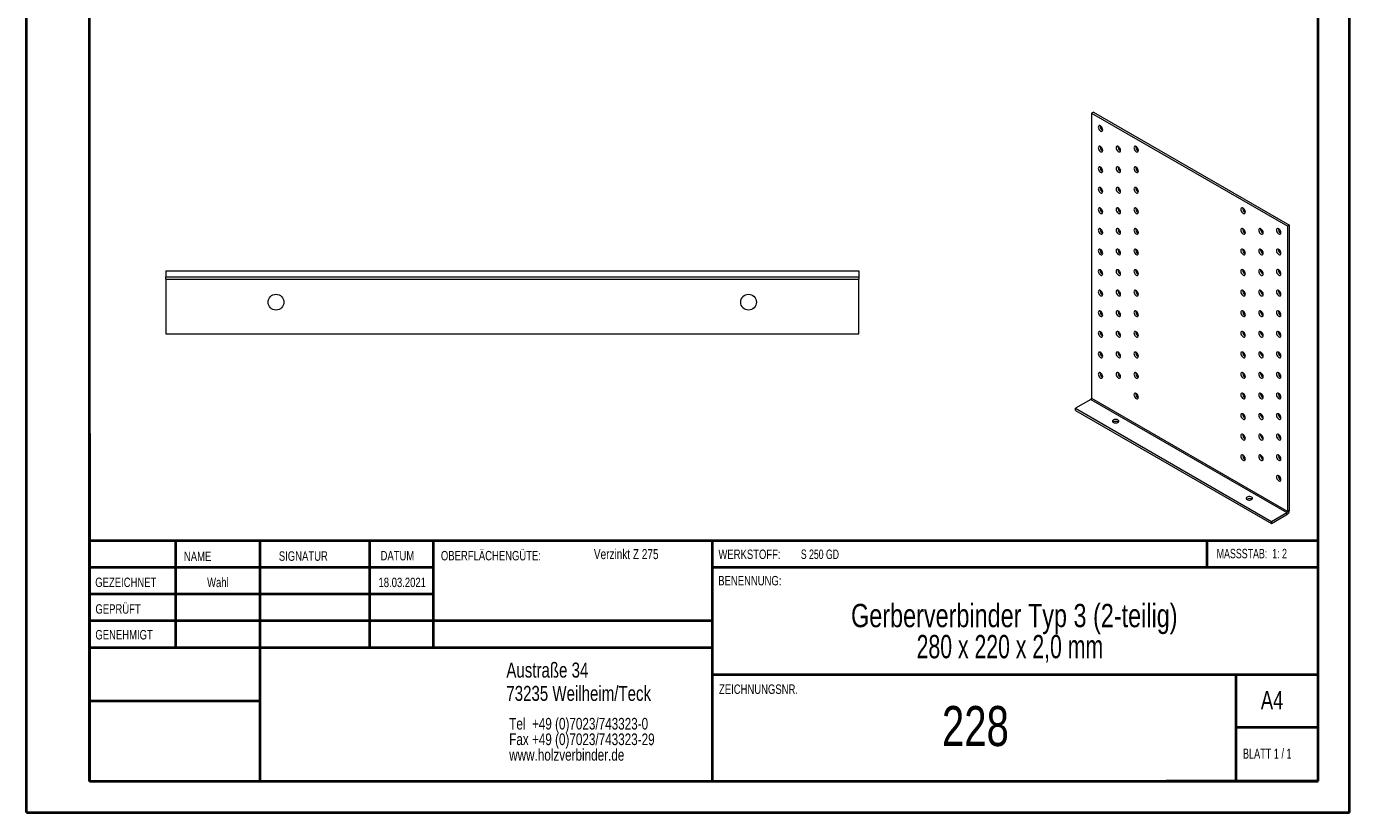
# Model space of a CAD drawing. Header units: millimetres. Extents: x 0 to 210, y 0 to 297.
# Tile 1 of 2: x 0 to 210, y 0 to 125. Entities that reach past the tile are written whole.
import ezdxf

# ---------------------------------------------------------------- set-up
doc = ezdxf.new("R2010")
doc.units = ezdxf.units.MM
doc.styles.add('SLDTEXTSTYLE0', font='TXT', dxfattribs={"width": 0.75})
doc.styles.add('SLDTEXTSTYLE1', font='TXT', dxfattribs={"width": 0.681818})
doc.styles.add('SLDTEXTSTYLE2', font='TXT', dxfattribs={"width": 0.7})
doc.styles.add('SLDTEXTSTYLE3', font='TXT', dxfattribs={"width": 0.6875})
doc.styles.add('SLDTEXTSTYLE4', font='TXT', dxfattribs={"width": 0.680556})

# ---------------------------------------------------------------- blocks, each defined once
blk = doc.blocks.new('SW_NOTE_0')
at = {"color": 0, "linetype": 'Continuous', "lineweight": 0, "char_height": 1.8521, "attachment_point": 1, "style": 'SLDTEXTSTYLE0'}
for s, insert in [('Tel  +49 (0)7023/743323-0', (0, 2.39)), ('Fax +49 (0)7023/743323-29', (0, -0.08)), ('www.holzverbinder.de', (0, -2.55))]:
    blk.add_mtext(s, dxfattribs=dict(at, insert=insert))
blk = doc.blocks.new('SW_NOTE_1')
at = {"color": 0, "linetype": 'Continuous', "lineweight": 0, "char_height": 3.7042, "attachment_point": 2}
for s, insert, style in [('Gerberverbinder Typ 3 (2-teilig)', (36.75, 4.77), 'SLDTEXTSTYLE0'), ('280 x 220 x 2,0 mm', (36.05, -0.16), 'SLDTEXTSTYLE4')]:
    blk.add_mtext(s, dxfattribs=dict(at, insert=insert, style=style))

msp = doc.modelspace()

# ---------------------------------------------------------------- linework, layer by layer
at = {"color": 7, "linetype": 'Continuous', "lineweight": 40}
for p, q in [((0.08, 0.21), (0.08, 297.21)), ((210.08, 0.21), (210.08, 297.21)), ((10.08, 5.21), (10.08, 292.21)), ((205.08, 5.21), (205.08, 292.21)), ((10.11, 60.37), (10.11, 5.12)), ((205.08, 43.37), (10.11, 43.37)), ((23.71, 43.37), (23.71, 26.37)), ((37.1, 43.37), (37.1, 5.12)), ((54.51, 43.37), (54.51, 26.37)), ((64.71, 26.37), (64.71, 43.37)), ((108.91, 43.37), (108.91, 5.12)), ((187.47, 39.12), (187.47, 43.37)), ((64.71, 39.1), (10.11, 39.1)), ((205.08, 39.12), (108.91, 39.12)), ((64.71, 34.87), (10.11, 34.87)), ((108.91, 30.62), (10.11, 30.62)), ((108.91, 26.37), (10.11, 26.37)), ((108.91, 22.12), (205.08, 22.12)), ((192.08, 5.21), (192.08, 22.21)), ((37.1, 17.87), (10.11, 17.87)), ((10.11, 13.71), (10.08, 13.71)), ((205.08, 13.71), (192.08, 13.71)), ((10.11, 9.46), (10.08, 9.46)), ((10.08, 5.21), (205.08, 5.21)), ((205.08, 5.21), (180.99, 5.21)), ((0.08, 0.21), (210.08, 0.21))]:
    msp.add_line(p, q, dxfattribs=at)
at = {"color": 7, "linetype": 'Continuous', "lineweight": 15}
for p, q in [((169.43, 111.41), (169.14, 111.25)), ((169.43, 111.41), (200.54, 93.45)), ((169.14, 111.25), (169.14, 65.97)), ((169.14, 111.25), (200.26, 93.28)), ((170.84, 108.55), (170.91, 108.52)), ((170.84, 105.28), (170.91, 105.25)), ((173.67, 105.28), (173.73, 105.25)), ((176.5, 105.28), (176.56, 105.25)), ((170.84, 102.02), (170.91, 101.99)), ((173.67, 102.02), (173.73, 101.99)), ((176.5, 102.02), (176.56, 101.99)), ((170.84, 98.75), (170.91, 98.72)), ((173.67, 98.75), (173.73, 98.72)), ((176.5, 98.75), (176.56, 98.72)), ((170.84, 95.49), (170.91, 95.46)), ((173.67, 95.49), (173.73, 95.46)), ((176.5, 95.49), (176.56, 95.46)), ((193.47, 95.49), (193.53, 95.46)), ((200.54, 93.45), (200.26, 93.28)), ((200.26, 48), (200.26, 93.28)), ((200.54, 48.17), (200.54, 93.45)), ((170.84, 92.22), (170.91, 92.19)), ((173.67, 92.22), (173.73, 92.19)), ((176.5, 92.22), (176.56, 92.19)), ((193.47, 92.22), (193.53, 92.19)), ((196.3, 92.22), (196.36, 92.19)), ((199.13, 92.22), (199.19, 92.19)), ((170.84, 88.95), (170.91, 88.92)), ((173.67, 88.95), (173.73, 88.92)), ((176.5, 88.95), (176.56, 88.92)), ((193.47, 88.96), (193.53, 88.93)), ((196.3, 88.96), (196.36, 88.93)), ((199.13, 88.96), (199.19, 88.93)), ((22.19, 86.23), (132.19, 86.23)), ((22.19, 86.23), (22.19, 85.23)), ((132.19, 86.23), (132.19, 85.23)), ((22.19, 85.23), (132.19, 85.23)), ((22.19, 84.86), (22.19, 85.23)), ((22.19, 84.86), (132.19, 84.86)), ((22.19, 84.86), (22.19, 76.23)), ((132.19, 85.23), (132.19, 84.86)), ((132.19, 76.23), (132.19, 84.86)), ((170.84, 85.69), (170.91, 85.66)), ((173.67, 85.69), (173.73, 85.66)), ((176.5, 85.69), (176.56, 85.66)), ((193.47, 85.69), (193.53, 85.66)), ((196.3, 85.69), (196.36, 85.66)), ((199.13, 85.69), (199.19, 85.66)), ((170.84, 82.42), (170.91, 82.39)), ((173.67, 82.42), (173.73, 82.39)), ((176.5, 82.42), (176.56, 82.39)), ((193.47, 82.42), (193.53, 82.39)), ((196.3, 82.42), (196.36, 82.39)), ((199.13, 82.42), (199.19, 82.39)), ((170.84, 79.16), (170.91, 79.12)), ((173.67, 79.16), (173.73, 79.12)), ((176.5, 79.16), (176.56, 79.13)), ((193.47, 79.16), (193.53, 79.13)), ((196.3, 79.16), (196.36, 79.13)), ((199.13, 79.16), (199.19, 79.13)), ((22.19, 76.23), (132.19, 76.23)), ((170.84, 75.89), (170.91, 75.86)), ((173.67, 75.89), (173.73, 75.86)), ((176.5, 75.89), (176.56, 75.86)), ((193.47, 75.89), (193.53, 75.86)), ((196.3, 75.89), (196.36, 75.86)), ((199.13, 75.89), (199.19, 75.86)), ((170.84, 72.62), (170.91, 72.59)), ((173.67, 72.62), (173.73, 72.59)), ((176.5, 72.62), (176.56, 72.59)), ((193.47, 72.62), (193.53, 72.59)), ((196.3, 72.63), (196.36, 72.59)), ((199.13, 72.63), (199.19, 72.6)), ((170.84, 69.36), (170.91, 69.33)), ((173.67, 69.36), (173.73, 69.33)), ((176.5, 69.36), (176.56, 69.33)), ((193.47, 69.36), (193.53, 69.33)), ((196.3, 69.36), (196.36, 69.33)), ((199.13, 69.36), (199.19, 69.33)), ((169.04, 65.79), (166.6, 64.38)), ((169.04, 65.79), (200.15, 47.82)), ((169.14, 65.97), (200.26, 48)), ((176.5, 66.09), (176.56, 66.06)), ((193.47, 66.09), (193.53, 66.06)), ((196.3, 66.09), (196.36, 66.06)), ((199.13, 66.09), (199.19, 66.06)), ((166.6, 64.38), (197.71, 46.41)), ((166.6, 64.05), (166.6, 64.38)), ((166.6, 64.05), (197.71, 46.09)), ((193.47, 62.83), (193.53, 62.8)), ((196.3, 62.83), (196.36, 62.8)), ((199.13, 62.83), (199.19, 62.8)), ((193.47, 59.56), (193.53, 59.53)), ((196.3, 59.56), (196.36, 59.53)), ((199.13, 59.56), (199.19, 59.53)), ((193.47, 56.29), (193.53, 56.26)), ((196.3, 56.29), (196.36, 56.26)), ((199.13, 56.29), (199.19, 56.26)), ((199.13, 53.03), (199.19, 53)), ((197.71, 46.41), (200.15, 47.82)), ((197.71, 46.09), (200.15, 47.5)), ((197.71, 46.09), (197.71, 46.41)), ((200.15, 47.5), (200.15, 47.82)), ((200.54, 48.17), (200.26, 48))]:
    msp.add_line(p, q, dxfattribs=at)
at = {"color": 7, "linetype": 'Continuous', "lineweight": 0}
for p, q in [((64.71, 39.12), (10.11, 39.12)), ((23.71, 5.21), (23.71, 5.12)), ((54.51, 5.21), (54.51, 5.12))]:
    msp.add_line(p, q, dxfattribs=at)
at = {"color": 7, "linetype": 'Continuous', "lineweight": 15, "flags": 128}
for points in [[(170.56, 108.39), (170.67, 108.34), (170.77, 108.35), (170.84, 108.39), (170.89, 108.48), (170.91, 108.59), (170.89, 108.73), (170.84, 108.87), (170.77, 109.01), (170.67, 109.12), (170.56, 109.2), (170.45, 109.25), (170.35, 109.25), (170.27, 109.2), (170.22, 109.12), (170.2, 109), (170.22, 108.86), (170.27, 108.72), (170.35, 108.59), (170.45, 108.47), (170.56, 108.39)], [(170.56, 105.12), (170.67, 105.08), (170.77, 105.08), (170.84, 105.12), (170.89, 105.21), (170.91, 105.33), (170.89, 105.46), (170.84, 105.6), (170.77, 105.74), (170.67, 105.85), (170.56, 105.94), (170.45, 105.98), (170.35, 105.98), (170.27, 105.93), (170.22, 105.85), (170.2, 105.73), (170.22, 105.6), (170.27, 105.45), (170.35, 105.32), (170.45, 105.2), (170.56, 105.12)], [(173.39, 105.12), (173.5, 105.08), (173.59, 105.08), (173.67, 105.12), (173.72, 105.21), (173.74, 105.33), (173.72, 105.46), (173.67, 105.6), (173.59, 105.74), (173.5, 105.85), (173.39, 105.94), (173.28, 105.98), (173.18, 105.98), (173.1, 105.93), (173.05, 105.85), (173.03, 105.73), (173.05, 105.6), (173.1, 105.45), (173.18, 105.32), (173.28, 105.2), (173.39, 105.12)], [(176.22, 105.12), (176.32, 105.08), (176.42, 105.08), (176.5, 105.12), (176.55, 105.21), (176.57, 105.33), (176.55, 105.46), (176.5, 105.6), (176.42, 105.74), (176.32, 105.86), (176.22, 105.94), (176.11, 105.98), (176.01, 105.98), (175.93, 105.94), (175.88, 105.85), (175.86, 105.73), (175.88, 105.6), (175.93, 105.46), (176.01, 105.32), (176.11, 105.2), (176.22, 105.12)], [(170.56, 101.86), (170.67, 101.81), (170.77, 101.81), (170.84, 101.86), (170.89, 101.94), (170.91, 102.06), (170.89, 102.2), (170.84, 102.34), (170.77, 102.47), (170.67, 102.59), (170.56, 102.67), (170.45, 102.71), (170.35, 102.71), (170.27, 102.67), (170.22, 102.58), (170.2, 102.47), (170.22, 102.33), (170.27, 102.19), (170.35, 102.05), (170.45, 101.94), (170.56, 101.86)], [(173.39, 101.86), (173.5, 101.81), (173.59, 101.81), (173.67, 101.86), (173.72, 101.94), (173.74, 102.06), (173.72, 102.2), (173.67, 102.34), (173.59, 102.47), (173.5, 102.59), (173.39, 102.67), (173.28, 102.71), (173.18, 102.71), (173.1, 102.67), (173.05, 102.58), (173.03, 102.47), (173.05, 102.33), (173.1, 102.19), (173.18, 102.05), (173.28, 101.94), (173.39, 101.86)], [(176.22, 101.86), (176.32, 101.81), (176.42, 101.81), (176.5, 101.86), (176.55, 101.94), (176.57, 102.06), (176.55, 102.2), (176.5, 102.34), (176.42, 102.47), (176.32, 102.59), (176.22, 102.67), (176.11, 102.72), (176.01, 102.71), (175.93, 102.67), (175.88, 102.58), (175.86, 102.47), (175.88, 102.33), (175.93, 102.19), (176.01, 102.05), (176.11, 101.94), (176.22, 101.86)], [(170.56, 98.59), (170.67, 98.55), (170.77, 98.55), (170.84, 98.59), (170.89, 98.68), (170.91, 98.79), (170.89, 98.93), (170.84, 99.07), (170.77, 99.21), (170.67, 99.32), (170.56, 99.41), (170.45, 99.45), (170.35, 99.45), (170.27, 99.4), (170.22, 99.32), (170.2, 99.2), (170.22, 99.07), (170.27, 98.92), (170.35, 98.79), (170.45, 98.67), (170.56, 98.59)], [(173.39, 98.59), (173.5, 98.55), (173.59, 98.55), (173.67, 98.59), (173.72, 98.68), (173.74, 98.79), (173.72, 98.93), (173.67, 99.07), (173.59, 99.21), (173.5, 99.32), (173.39, 99.41), (173.28, 99.45), (173.18, 99.45), (173.1, 99.4), (173.05, 99.32), (173.03, 99.2), (173.05, 99.07), (173.1, 98.92), (173.18, 98.79), (173.28, 98.67), (173.39, 98.59)], [(176.22, 98.59), (176.32, 98.55), (176.42, 98.55), (176.5, 98.59), (176.55, 98.68), (176.57, 98.79), (176.55, 98.93), (176.5, 99.07), (176.42, 99.21), (176.32, 99.32), (176.22, 99.41), (176.11, 99.45), (176.01, 99.45), (175.93, 99.4), (175.88, 99.32), (175.86, 99.2), (175.88, 99.07), (175.93, 98.92), (176.01, 98.79), (176.11, 98.67), (176.22, 98.59)], [(170.56, 95.32), (170.67, 95.28), (170.77, 95.28), (170.84, 95.33), (170.89, 95.41), (170.91, 95.53), (170.89, 95.66), (170.84, 95.81), (170.77, 95.94), (170.67, 96.06), (170.56, 96.14), (170.45, 96.18), (170.35, 96.18), (170.27, 96.14), (170.22, 96.05), (170.2, 95.94), (170.22, 95.8), (170.27, 95.66), (170.35, 95.52), (170.45, 95.41), (170.56, 95.32)], [(173.39, 95.32), (173.5, 95.28), (173.59, 95.28), (173.67, 95.33), (173.72, 95.41), (173.74, 95.53), (173.72, 95.66), (173.67, 95.81), (173.59, 95.94), (173.5, 96.06), (173.39, 96.14), (173.28, 96.18), (173.18, 96.18), (173.1, 96.14), (173.05, 96.05), (173.03, 95.94), (173.05, 95.8), (173.1, 95.66), (173.18, 95.52), (173.28, 95.41), (173.39, 95.32)], [(176.22, 95.32), (176.32, 95.28), (176.42, 95.28), (176.5, 95.33), (176.55, 95.41), (176.57, 95.53), (176.55, 95.66), (176.5, 95.81), (176.42, 95.94), (176.32, 96.06), (176.22, 96.14), (176.11, 96.18), (176.01, 96.18), (175.93, 96.14), (175.88, 96.05), (175.86, 95.94), (175.88, 95.8), (175.93, 95.66), (176.01, 95.52), (176.11, 95.41), (176.22, 95.32)], [(193.19, 95.32), (193.3, 95.28), (193.39, 95.28), (193.47, 95.33), (193.52, 95.41), (193.54, 95.53), (193.52, 95.67), (193.47, 95.81), (193.39, 95.94), (193.3, 96.06), (193.19, 96.14), (193.08, 96.18), (192.98, 96.18), (192.9, 96.14), (192.85, 96.05), (192.83, 95.94), (192.85, 95.8), (192.9, 95.66), (192.98, 95.52), (193.08, 95.41), (193.19, 95.32)], [(170.56, 92.06), (170.67, 92.01), (170.77, 92.01), (170.84, 92.06), (170.89, 92.14), (170.91, 92.26), (170.89, 92.4), (170.84, 92.54), (170.77, 92.68), (170.67, 92.79), (170.56, 92.87), (170.45, 92.92), (170.35, 92.92), (170.27, 92.87), (170.22, 92.79), (170.2, 92.67), (170.22, 92.53), (170.27, 92.39), (170.35, 92.25), (170.45, 92.14), (170.56, 92.06)], [(173.39, 92.06), (173.5, 92.01), (173.59, 92.01), (173.67, 92.06), (173.72, 92.14), (173.74, 92.26), (173.72, 92.4), (173.67, 92.54), (173.59, 92.68), (173.5, 92.79), (173.39, 92.87), (173.28, 92.92), (173.18, 92.92), (173.1, 92.87), (173.05, 92.79), (173.03, 92.67), (173.05, 92.53), (173.1, 92.39), (173.18, 92.25), (173.28, 92.14), (173.39, 92.06)], [(176.22, 92.06), (176.32, 92.01), (176.42, 92.02), (176.5, 92.06), (176.55, 92.15), (176.57, 92.26), (176.55, 92.4), (176.5, 92.54), (176.42, 92.68), (176.32, 92.79), (176.22, 92.87), (176.11, 92.92), (176.01, 92.92), (175.93, 92.87), (175.88, 92.79), (175.86, 92.67), (175.88, 92.53), (175.93, 92.39), (176.01, 92.25), (176.11, 92.14), (176.22, 92.06)], [(193.19, 92.06), (193.3, 92.02), (193.39, 92.02), (193.47, 92.06), (193.52, 92.15), (193.54, 92.26), (193.52, 92.4), (193.47, 92.54), (193.39, 92.68), (193.3, 92.79), (193.19, 92.88), (193.08, 92.92), (192.98, 92.92), (192.9, 92.87), (192.85, 92.79), (192.83, 92.67), (192.85, 92.53), (192.9, 92.39), (192.98, 92.26), (193.08, 92.14), (193.19, 92.06)], [(196.01, 92.06), (196.12, 92.02), (196.22, 92.02), (196.3, 92.06), (196.35, 92.15), (196.37, 92.26), (196.35, 92.4), (196.3, 92.54), (196.22, 92.68), (196.12, 92.79), (196.01, 92.88), (195.91, 92.92), (195.81, 92.92), (195.73, 92.87), (195.68, 92.79), (195.66, 92.67), (195.68, 92.54), (195.73, 92.39), (195.81, 92.26), (195.91, 92.14), (196.01, 92.06)], [(198.84, 92.06), (198.95, 92.02), (199.05, 92.02), (199.13, 92.06), (199.18, 92.15), (199.2, 92.26), (199.18, 92.4), (199.13, 92.54), (199.05, 92.68), (198.95, 92.79), (198.84, 92.88), (198.73, 92.92), (198.63, 92.92), (198.56, 92.87), (198.51, 92.79), (198.49, 92.67), (198.51, 92.54), (198.56, 92.39), (198.63, 92.26), (198.73, 92.14), (198.84, 92.06)], [(170.56, 88.79), (170.67, 88.75), (170.77, 88.75), (170.84, 88.79), (170.89, 88.88), (170.91, 88.99), (170.89, 89.13), (170.84, 89.27), (170.77, 89.41), (170.67, 89.52), (170.56, 89.61), (170.45, 89.65), (170.35, 89.65), (170.27, 89.6), (170.22, 89.52), (170.2, 89.4), (170.22, 89.27), (170.27, 89.12), (170.35, 88.99), (170.45, 88.87), (170.56, 88.79)], [(173.39, 88.79), (173.5, 88.75), (173.59, 88.75), (173.67, 88.79), (173.72, 88.88), (173.74, 88.99), (173.72, 89.13), (173.67, 89.27), (173.59, 89.41), (173.5, 89.52), (173.39, 89.61), (173.28, 89.65), (173.18, 89.65), (173.1, 89.6), (173.05, 89.52), (173.03, 89.4), (173.05, 89.27), (173.1, 89.12), (173.18, 88.99), (173.28, 88.87), (173.39, 88.79)], [(176.22, 88.79), (176.32, 88.75), (176.42, 88.75), (176.5, 88.79), (176.55, 88.88), (176.57, 89), (176.55, 89.13), (176.5, 89.27), (176.42, 89.41), (176.32, 89.52), (176.22, 89.61), (176.11, 89.65), (176.01, 89.65), (175.93, 89.6), (175.88, 89.52), (175.86, 89.4), (175.88, 89.27), (175.93, 89.12), (176.01, 88.99), (176.11, 88.87), (176.22, 88.79)], [(193.19, 88.79), (193.3, 88.75), (193.39, 88.75), (193.47, 88.8), (193.52, 88.88), (193.54, 89), (193.52, 89.13), (193.47, 89.28), (193.39, 89.41), (193.3, 89.53), (193.19, 89.61), (193.08, 89.65), (192.98, 89.65), (192.9, 89.61), (192.85, 89.52), (192.83, 89.4), (192.85, 89.27), (192.9, 89.13), (192.98, 88.99), (193.08, 88.88), (193.19, 88.79)], [(196.01, 88.79), (196.12, 88.75), (196.22, 88.75), (196.3, 88.8), (196.35, 88.88), (196.37, 89), (196.35, 89.13), (196.3, 89.28), (196.22, 89.41), (196.12, 89.53), (196.01, 89.61), (195.91, 89.65), (195.81, 89.65), (195.73, 89.61), (195.68, 89.52), (195.66, 89.41), (195.68, 89.27), (195.73, 89.13), (195.81, 88.99), (195.91, 88.88), (196.01, 88.79)], [(198.84, 88.79), (198.95, 88.75), (199.05, 88.75), (199.13, 88.8), (199.18, 88.88), (199.2, 89), (199.18, 89.13), (199.13, 89.28), (199.05, 89.41), (198.95, 89.53), (198.84, 89.61), (198.73, 89.65), (198.63, 89.65), (198.56, 89.61), (198.51, 89.52), (198.49, 89.41), (198.51, 89.27), (198.56, 89.13), (198.63, 88.99), (198.73, 88.88), (198.84, 88.79)], [(170.56, 85.52), (170.67, 85.48), (170.77, 85.48), (170.84, 85.53), (170.89, 85.61), (170.91, 85.73), (170.89, 85.86), (170.84, 86.01), (170.77, 86.14), (170.67, 86.26), (170.56, 86.34), (170.45, 86.38), (170.35, 86.38), (170.27, 86.34), (170.22, 86.25), (170.2, 86.14), (170.22, 86), (170.27, 85.86), (170.35, 85.72), (170.45, 85.61), (170.56, 85.52)], [(173.39, 85.52), (173.5, 85.48), (173.59, 85.48), (173.67, 85.53), (173.72, 85.61), (173.74, 85.73), (173.72, 85.86), (173.67, 86.01), (173.59, 86.14), (173.5, 86.26), (173.39, 86.34), (173.28, 86.38), (173.18, 86.38), (173.1, 86.34), (173.05, 86.25), (173.03, 86.14), (173.05, 86), (173.1, 85.86), (173.18, 85.72), (173.28, 85.61), (173.39, 85.52)], [(176.22, 85.52), (176.32, 85.48), (176.42, 85.48), (176.5, 85.53), (176.55, 85.61), (176.57, 85.73), (176.55, 85.87), (176.5, 86.01), (176.42, 86.14), (176.32, 86.26), (176.22, 86.34), (176.11, 86.38), (176.01, 86.38), (175.93, 86.34), (175.88, 86.25), (175.86, 86.14), (175.88, 86), (175.93, 85.86), (176.01, 85.72), (176.11, 85.61), (176.22, 85.52)], [(193.19, 85.53), (193.3, 85.48), (193.39, 85.48), (193.47, 85.53), (193.52, 85.61), (193.54, 85.73), (193.52, 85.87), (193.47, 86.01), (193.39, 86.14), (193.3, 86.26), (193.19, 86.34), (193.08, 86.39), (192.98, 86.38), (192.9, 86.34), (192.85, 86.25), (192.83, 86.14), (192.85, 86), (192.9, 85.86), (192.98, 85.72), (193.08, 85.61), (193.19, 85.53)], [(196.01, 85.53), (196.12, 85.48), (196.22, 85.48), (196.3, 85.53), (196.35, 85.61), (196.37, 85.73), (196.35, 85.87), (196.3, 86.01), (196.22, 86.15), (196.12, 86.26), (196.01, 86.34), (195.91, 86.39), (195.81, 86.39), (195.73, 86.34), (195.68, 86.26), (195.66, 86.14), (195.68, 86), (195.73, 85.86), (195.81, 85.72), (195.91, 85.61), (196.01, 85.53)], [(198.84, 85.53), (198.95, 85.48), (199.05, 85.48), (199.13, 85.53), (199.18, 85.61), (199.2, 85.73), (199.18, 85.87), (199.13, 86.01), (199.05, 86.15), (198.95, 86.26), (198.84, 86.34), (198.73, 86.39), (198.63, 86.39), (198.56, 86.34), (198.51, 86.26), (198.49, 86.14), (198.51, 86), (198.56, 85.86), (198.63, 85.72), (198.73, 85.61), (198.84, 85.53)], [(170.56, 82.26), (170.67, 82.21), (170.77, 82.22), (170.84, 82.26), (170.89, 82.35), (170.91, 82.46), (170.89, 82.6), (170.84, 82.74), (170.77, 82.88), (170.67, 82.99), (170.56, 83.07), (170.45, 83.12), (170.35, 83.12), (170.27, 83.07), (170.22, 82.99), (170.2, 82.87), (170.22, 82.73), (170.27, 82.59), (170.35, 82.46), (170.45, 82.34), (170.56, 82.26)], [(173.39, 82.26), (173.5, 82.22), (173.59, 82.22), (173.67, 82.26), (173.72, 82.35), (173.74, 82.46), (173.72, 82.6), (173.67, 82.74), (173.59, 82.88), (173.5, 82.99), (173.39, 83.07), (173.28, 83.12), (173.18, 83.12), (173.1, 83.07), (173.05, 82.99), (173.03, 82.87), (173.05, 82.73), (173.1, 82.59), (173.18, 82.46), (173.28, 82.34), (173.39, 82.26)], [(176.22, 82.26), (176.32, 82.22), (176.42, 82.22), (176.5, 82.26), (176.55, 82.35), (176.57, 82.46), (176.55, 82.6), (176.5, 82.74), (176.42, 82.88), (176.32, 82.99), (176.22, 83.08), (176.11, 83.12), (176.01, 83.12), (175.93, 83.07), (175.88, 82.99), (175.86, 82.87), (175.88, 82.73), (175.93, 82.59), (176.01, 82.46), (176.11, 82.34), (176.22, 82.26)], [(193.19, 82.26), (193.3, 82.22), (193.39, 82.22), (193.47, 82.26), (193.52, 82.35), (193.54, 82.46), (193.52, 82.6), (193.47, 82.74), (193.39, 82.88), (193.3, 82.99), (193.19, 83.08), (193.08, 83.12), (192.98, 83.12), (192.9, 83.07), (192.85, 82.99), (192.83, 82.87), (192.85, 82.74), (192.9, 82.59), (192.98, 82.46), (193.08, 82.34), (193.19, 82.26)], [(196.01, 82.26), (196.12, 82.22), (196.22, 82.22), (196.3, 82.26), (196.35, 82.35), (196.37, 82.46), (196.35, 82.6), (196.3, 82.74), (196.22, 82.88), (196.12, 82.99), (196.01, 83.08), (195.91, 83.12), (195.81, 83.12), (195.73, 83.07), (195.68, 82.99), (195.66, 82.87), (195.68, 82.74), (195.73, 82.59), (195.81, 82.46), (195.91, 82.34), (196.01, 82.26)], [(198.84, 82.26), (198.95, 82.22), (199.05, 82.22), (199.13, 82.26), (199.18, 82.35), (199.2, 82.46), (199.18, 82.6), (199.13, 82.74), (199.05, 82.88), (198.95, 82.99), (198.84, 83.08), (198.73, 83.12), (198.63, 83.12), (198.56, 83.07), (198.51, 82.99), (198.49, 82.87), (198.51, 82.74), (198.56, 82.59), (198.63, 82.46), (198.73, 82.34), (198.84, 82.26)], [(170.56, 78.99), (170.67, 78.95), (170.77, 78.95), (170.84, 79), (170.89, 79.08), (170.91, 79.2), (170.89, 79.33), (170.84, 79.47), (170.77, 79.61), (170.67, 79.73), (170.56, 79.81), (170.45, 79.85), (170.35, 79.85), (170.27, 79.81), (170.22, 79.72), (170.2, 79.6), (170.22, 79.47), (170.27, 79.33), (170.35, 79.19), (170.45, 79.07), (170.56, 78.99)], [(173.39, 78.99), (173.5, 78.95), (173.59, 78.95), (173.67, 79), (173.72, 79.08), (173.74, 79.2), (173.72, 79.33), (173.67, 79.48), (173.59, 79.61), (173.5, 79.73), (173.39, 79.81), (173.28, 79.85), (173.18, 79.85), (173.1, 79.81), (173.05, 79.72), (173.03, 79.6), (173.05, 79.47), (173.1, 79.33), (173.18, 79.19), (173.28, 79.08), (173.39, 78.99)], [(176.22, 78.99), (176.32, 78.95), (176.42, 78.95), (176.5, 79), (176.55, 79.08), (176.57, 79.2), (176.55, 79.33), (176.5, 79.48), (176.42, 79.61), (176.32, 79.73), (176.22, 79.81), (176.11, 79.85), (176.01, 79.85), (175.93, 79.81), (175.88, 79.72), (175.86, 79.6), (175.88, 79.47), (175.93, 79.33), (176.01, 79.19), (176.11, 79.08), (176.22, 78.99)], [(193.19, 78.99), (193.3, 78.95), (193.39, 78.95), (193.47, 79), (193.52, 79.08), (193.54, 79.2), (193.52, 79.33), (193.47, 79.48), (193.39, 79.61), (193.3, 79.73), (193.19, 79.81), (193.08, 79.85), (192.98, 79.85), (192.9, 79.81), (192.85, 79.72), (192.83, 79.61), (192.85, 79.47), (192.9, 79.33), (192.98, 79.19), (193.08, 79.08), (193.19, 78.99)], [(196.01, 78.99), (196.12, 78.95), (196.22, 78.95), (196.3, 79), (196.35, 79.08), (196.37, 79.2), (196.35, 79.33), (196.3, 79.48), (196.22, 79.61), (196.12, 79.73), (196.01, 79.81), (195.91, 79.85), (195.81, 79.85), (195.73, 79.81), (195.68, 79.72), (195.66, 79.61), (195.68, 79.47), (195.73, 79.33), (195.81, 79.19), (195.91, 79.08), (196.01, 78.99)], [(198.84, 78.99), (198.95, 78.95), (199.05, 78.95), (199.13, 79), (199.18, 79.08), (199.2, 79.2), (199.18, 79.33), (199.13, 79.48), (199.05, 79.61), (198.95, 79.73), (198.84, 79.81), (198.73, 79.85), (198.63, 79.85), (198.56, 79.81), (198.51, 79.72), (198.49, 79.61), (198.51, 79.47), (198.56, 79.33), (198.63, 79.19), (198.73, 79.08), (198.84, 78.99)], [(170.56, 75.73), (170.67, 75.68), (170.77, 75.68), (170.84, 75.73), (170.89, 75.81), (170.91, 75.93), (170.89, 76.07), (170.84, 76.21), (170.77, 76.34), (170.67, 76.46), (170.56, 76.54), (170.45, 76.59), (170.35, 76.58), (170.27, 76.54), (170.22, 76.45), (170.2, 76.34), (170.22, 76.2), (170.27, 76.06), (170.35, 75.92), (170.45, 75.81), (170.56, 75.73)], [(173.39, 75.73), (173.5, 75.68), (173.59, 75.68), (173.67, 75.73), (173.72, 75.81), (173.74, 75.93), (173.72, 76.07), (173.67, 76.21), (173.59, 76.34), (173.5, 76.46), (173.39, 76.54), (173.28, 76.59), (173.18, 76.58), (173.1, 76.54), (173.05, 76.45), (173.03, 76.34), (173.05, 76.2), (173.1, 76.06), (173.18, 75.92), (173.28, 75.81), (173.39, 75.73)], [(176.22, 75.73), (176.32, 75.68), (176.42, 75.68), (176.5, 75.73), (176.55, 75.81), (176.57, 75.93), (176.55, 76.07), (176.5, 76.21), (176.42, 76.34), (176.32, 76.46), (176.22, 76.54), (176.11, 76.59), (176.01, 76.58), (175.93, 76.54), (175.88, 76.45), (175.86, 76.34), (175.88, 76.2), (175.93, 76.06), (176.01, 75.92), (176.11, 75.81), (176.22, 75.73)], [(193.19, 75.73), (193.3, 75.68), (193.39, 75.69), (193.47, 75.73), (193.52, 75.82), (193.54, 75.93), (193.52, 76.07), (193.47, 76.21), (193.39, 76.35), (193.3, 76.46), (193.19, 76.54), (193.08, 76.59), (192.98, 76.59), (192.9, 76.54), (192.85, 76.46), (192.83, 76.34), (192.85, 76.2), (192.9, 76.06), (192.98, 75.93), (193.08, 75.81), (193.19, 75.73)], [(196.01, 75.73), (196.12, 75.69), (196.22, 75.69), (196.3, 75.73), (196.35, 75.82), (196.37, 75.93), (196.35, 76.07), (196.3, 76.21), (196.22, 76.35), (196.12, 76.46), (196.01, 76.54), (195.91, 76.59), (195.81, 76.59), (195.73, 76.54), (195.68, 76.46), (195.66, 76.34), (195.68, 76.2), (195.73, 76.06), (195.81, 75.93), (195.91, 75.81), (196.01, 75.73)], [(198.84, 75.73), (198.95, 75.69), (199.05, 75.69), (199.13, 75.73), (199.18, 75.82), (199.2, 75.93), (199.18, 76.07), (199.13, 76.21), (199.05, 76.35), (198.95, 76.46), (198.84, 76.54), (198.73, 76.59), (198.63, 76.59), (198.56, 76.54), (198.51, 76.46), (198.49, 76.34), (198.51, 76.2), (198.56, 76.06), (198.63, 75.93), (198.73, 75.81), (198.84, 75.73)], [(170.56, 72.46), (170.67, 72.42), (170.77, 72.42), (170.84, 72.46), (170.89, 72.55), (170.91, 72.66), (170.89, 72.8), (170.84, 72.94), (170.77, 73.08), (170.67, 73.19), (170.56, 73.28), (170.45, 73.32), (170.35, 73.32), (170.27, 73.27), (170.22, 73.19), (170.2, 73.07), (170.22, 72.94), (170.27, 72.79), (170.35, 72.66), (170.45, 72.54), (170.56, 72.46)], [(173.39, 72.46), (173.5, 72.42), (173.59, 72.42), (173.67, 72.46), (173.72, 72.55), (173.74, 72.66), (173.72, 72.8), (173.67, 72.94), (173.59, 73.08), (173.5, 73.19), (173.39, 73.28), (173.28, 73.32), (173.18, 73.32), (173.1, 73.27), (173.05, 73.19), (173.03, 73.07), (173.05, 72.94), (173.1, 72.79), (173.18, 72.66), (173.28, 72.54), (173.39, 72.46)], [(176.22, 72.46), (176.32, 72.42), (176.42, 72.42), (176.5, 72.46), (176.55, 72.55), (176.57, 72.66), (176.55, 72.8), (176.5, 72.94), (176.42, 73.08), (176.32, 73.19), (176.22, 73.28), (176.11, 73.32), (176.01, 73.32), (175.93, 73.27), (175.88, 73.19), (175.86, 73.07), (175.88, 72.94), (175.93, 72.79), (176.01, 72.66), (176.11, 72.54), (176.22, 72.46)], [(193.19, 72.46), (193.3, 72.42), (193.39, 72.42), (193.47, 72.46), (193.52, 72.55), (193.54, 72.67), (193.52, 72.8), (193.47, 72.94), (193.39, 73.08), (193.3, 73.2), (193.19, 73.28), (193.08, 73.32), (192.98, 73.32), (192.9, 73.28), (192.85, 73.19), (192.83, 73.07), (192.85, 72.94), (192.9, 72.8), (192.98, 72.66), (193.08, 72.54), (193.19, 72.46)], [(196.01, 72.46), (196.12, 72.42), (196.22, 72.42), (196.3, 72.47), (196.35, 72.55), (196.37, 72.67), (196.35, 72.8), (196.3, 72.95), (196.22, 73.08), (196.12, 73.2), (196.01, 73.28), (195.91, 73.32), (195.81, 73.32), (195.73, 73.28), (195.68, 73.19), (195.66, 73.07), (195.68, 72.94), (195.73, 72.8), (195.81, 72.66), (195.91, 72.54), (196.01, 72.46)], [(198.84, 72.46), (198.95, 72.42), (199.05, 72.42), (199.13, 72.47), (199.18, 72.55), (199.2, 72.67), (199.18, 72.8), (199.13, 72.95), (199.05, 73.08), (198.95, 73.2), (198.84, 73.28), (198.73, 73.32), (198.63, 73.32), (198.56, 73.28), (198.51, 73.19), (198.49, 73.07), (198.51, 72.94), (198.56, 72.8), (198.63, 72.66), (198.73, 72.55), (198.84, 72.46)], [(170.56, 69.19), (170.67, 69.15), (170.77, 69.15), (170.84, 69.2), (170.89, 69.28), (170.91, 69.4), (170.89, 69.53), (170.84, 69.68), (170.77, 69.81), (170.67, 69.93), (170.56, 70.01), (170.45, 70.05), (170.35, 70.05), (170.27, 70.01), (170.22, 69.92), (170.2, 69.81), (170.22, 69.67), (170.27, 69.53), (170.35, 69.39), (170.45, 69.28), (170.56, 69.19)], [(173.39, 69.19), (173.5, 69.15), (173.59, 69.15), (173.67, 69.2), (173.72, 69.28), (173.74, 69.4), (173.72, 69.53), (173.67, 69.68), (173.59, 69.81), (173.5, 69.93), (173.39, 70.01), (173.28, 70.05), (173.18, 70.05), (173.1, 70.01), (173.05, 69.92), (173.03, 69.81), (173.05, 69.67), (173.1, 69.53), (173.18, 69.39), (173.28, 69.28), (173.39, 69.19)], [(176.22, 69.19), (176.32, 69.15), (176.42, 69.15), (176.5, 69.2), (176.55, 69.28), (176.57, 69.4), (176.55, 69.53), (176.5, 69.68), (176.42, 69.81), (176.32, 69.93), (176.22, 70.01), (176.11, 70.05), (176.01, 70.05), (175.93, 70.01), (175.88, 69.92), (175.86, 69.81), (175.88, 69.67), (175.93, 69.53), (176.01, 69.39), (176.11, 69.28), (176.22, 69.19)], [(193.19, 69.2), (193.3, 69.15), (193.39, 69.15), (193.47, 69.2), (193.52, 69.28), (193.54, 69.4), (193.52, 69.54), (193.47, 69.68), (193.39, 69.81), (193.3, 69.93), (193.19, 70.01), (193.08, 70.06), (192.98, 70.05), (192.9, 70.01), (192.85, 69.92), (192.83, 69.81), (192.85, 69.67), (192.9, 69.53), (192.98, 69.39), (193.08, 69.28), (193.19, 69.2)], [(196.01, 69.2), (196.12, 69.15), (196.22, 69.15), (196.3, 69.2), (196.35, 69.28), (196.37, 69.4), (196.35, 69.54), (196.3, 69.68), (196.22, 69.81), (196.12, 69.93), (196.01, 70.01), (195.91, 70.06), (195.81, 70.05), (195.73, 70.01), (195.68, 69.92), (195.66, 69.81), (195.68, 69.67), (195.73, 69.53), (195.81, 69.39), (195.91, 69.28), (196.01, 69.2)], [(198.84, 69.2), (198.95, 69.15), (199.05, 69.15), (199.13, 69.2), (199.18, 69.28), (199.2, 69.4), (199.18, 69.54), (199.13, 69.68), (199.05, 69.81), (198.95, 69.93), (198.84, 70.01), (198.73, 70.06), (198.63, 70.05), (198.56, 70.01), (198.51, 69.92), (198.49, 69.81), (198.51, 69.67), (198.56, 69.53), (198.63, 69.39), (198.73, 69.28), (198.84, 69.2)], [(176.22, 65.93), (176.32, 65.88), (176.42, 65.89), (176.5, 65.93), (176.55, 66.02), (176.57, 66.13), (176.55, 66.27), (176.5, 66.41), (176.42, 66.55), (176.32, 66.66), (176.22, 66.74), (176.11, 66.79), (176.01, 66.79), (175.93, 66.74), (175.88, 66.66), (175.86, 66.54), (175.88, 66.4), (175.93, 66.26), (176.01, 66.13), (176.11, 66.01), (176.22, 65.93)], [(193.19, 65.93), (193.3, 65.89), (193.39, 65.89), (193.47, 65.93), (193.52, 66.02), (193.54, 66.13), (193.52, 66.27), (193.47, 66.41), (193.39, 66.55), (193.3, 66.66), (193.19, 66.75), (193.08, 66.79), (192.98, 66.79), (192.9, 66.74), (192.85, 66.66), (192.83, 66.54), (192.85, 66.41), (192.9, 66.26), (192.98, 66.13), (193.08, 66.01), (193.19, 65.93)], [(196.01, 65.93), (196.12, 65.89), (196.22, 65.89), (196.3, 65.93), (196.35, 66.02), (196.37, 66.13), (196.35, 66.27), (196.3, 66.41), (196.22, 66.55), (196.12, 66.66), (196.01, 66.75), (195.91, 66.79), (195.81, 66.79), (195.73, 66.74), (195.68, 66.66), (195.66, 66.54), (195.68, 66.41), (195.73, 66.26), (195.81, 66.13), (195.91, 66.01), (196.01, 65.93)], [(198.84, 65.93), (198.95, 65.89), (199.05, 65.89), (199.13, 65.93), (199.18, 66.02), (199.2, 66.13), (199.18, 66.27), (199.13, 66.41), (199.05, 66.55), (198.95, 66.66), (198.84, 66.75), (198.73, 66.79), (198.63, 66.79), (198.56, 66.74), (198.51, 66.66), (198.49, 66.54), (198.51, 66.41), (198.56, 66.26), (198.63, 66.13), (198.73, 66.01), (198.84, 65.93)], [(193.19, 62.66), (193.3, 62.62), (193.39, 62.62), (193.47, 62.67), (193.52, 62.75), (193.54, 62.87), (193.52, 63), (193.47, 63.15), (193.39, 63.28), (193.3, 63.4), (193.19, 63.48), (193.08, 63.52), (192.98, 63.52), (192.9, 63.48), (192.85, 63.39), (192.83, 63.28), (192.85, 63.14), (192.9, 63), (192.98, 62.86), (193.08, 62.75), (193.19, 62.66)], [(196.01, 62.66), (196.12, 62.62), (196.22, 62.62), (196.3, 62.67), (196.35, 62.75), (196.37, 62.87), (196.35, 63), (196.3, 63.15), (196.22, 63.28), (196.12, 63.4), (196.01, 63.48), (195.91, 63.52), (195.81, 63.52), (195.73, 63.48), (195.68, 63.39), (195.66, 63.28), (195.68, 63.14), (195.73, 63), (195.81, 62.86), (195.91, 62.75), (196.01, 62.66)], [(198.84, 62.66), (198.95, 62.62), (199.05, 62.62), (199.13, 62.67), (199.18, 62.75), (199.2, 62.87), (199.18, 63), (199.13, 63.15), (199.05, 63.28), (198.95, 63.4), (198.84, 63.48), (198.73, 63.52), (198.63, 63.52), (198.56, 63.48), (198.51, 63.39), (198.49, 63.28), (198.51, 63.14), (198.56, 63), (198.63, 62.86), (198.73, 62.75), (198.84, 62.66)], [(172.61, 62.54), (172.52, 62.47), (172.47, 62.38), (172.47, 62.29), (172.52, 62.2), (172.61, 62.13), (172.74, 62.08), (172.88, 62.05), (173.04, 62.05), (173.19, 62.08), (173.32, 62.13), (173.41, 62.2), (173.46, 62.29), (173.46, 62.38), (173.41, 62.47), (173.32, 62.54), (173.19, 62.59), (173.04, 62.62), (172.88, 62.62), (172.74, 62.59), (172.61, 62.54)], [(193.19, 59.4), (193.3, 59.35), (193.39, 59.36), (193.47, 59.4), (193.52, 59.49), (193.54, 59.6), (193.52, 59.74), (193.47, 59.88), (193.39, 60.02), (193.3, 60.13), (193.19, 60.21), (193.08, 60.26), (192.98, 60.26), (192.9, 60.21), (192.85, 60.13), (192.83, 60.01), (192.85, 59.87), (192.9, 59.73), (192.98, 59.59), (193.08, 59.48), (193.19, 59.4)], [(196.01, 59.4), (196.12, 59.35), (196.22, 59.36), (196.3, 59.4), (196.35, 59.49), (196.37, 59.6), (196.35, 59.74), (196.3, 59.88), (196.22, 60.02), (196.12, 60.13), (196.01, 60.21), (195.91, 60.26), (195.81, 60.26), (195.73, 60.21), (195.68, 60.13), (195.66, 60.01), (195.68, 59.87), (195.73, 59.73), (195.81, 59.6), (195.91, 59.48), (196.01, 59.4)], [(198.84, 59.4), (198.95, 59.35), (199.05, 59.36), (199.13, 59.4), (199.18, 59.49), (199.2, 59.6), (199.18, 59.74), (199.13, 59.88), (199.05, 60.02), (198.95, 60.13), (198.84, 60.21), (198.73, 60.26), (198.63, 60.26), (198.56, 60.21), (198.51, 60.13), (198.49, 60.01), (198.51, 59.87), (198.56, 59.73), (198.63, 59.6), (198.73, 59.48), (198.84, 59.4)], [(193.19, 56.13), (193.3, 56.09), (193.39, 56.09), (193.47, 56.13), (193.52, 56.22), (193.54, 56.34), (193.52, 56.47), (193.47, 56.61), (193.39, 56.75), (193.3, 56.86), (193.19, 56.95), (193.08, 56.99), (192.98, 56.99), (192.9, 56.94), (192.85, 56.86), (192.83, 56.74), (192.85, 56.61), (192.9, 56.46), (192.98, 56.33), (193.08, 56.21), (193.19, 56.13)], [(196.01, 56.13), (196.12, 56.09), (196.22, 56.09), (196.3, 56.13), (196.35, 56.22), (196.37, 56.34), (196.35, 56.47), (196.3, 56.61), (196.22, 56.75), (196.12, 56.86), (196.01, 56.95), (195.91, 56.99), (195.81, 56.99), (195.73, 56.94), (195.68, 56.86), (195.66, 56.74), (195.68, 56.61), (195.73, 56.46), (195.81, 56.33), (195.91, 56.21), (196.01, 56.13)], [(198.84, 56.13), (198.95, 56.09), (199.05, 56.09), (199.13, 56.13), (199.18, 56.22), (199.2, 56.34), (199.18, 56.47), (199.13, 56.61), (199.05, 56.75), (198.95, 56.86), (198.84, 56.95), (198.73, 56.99), (198.63, 56.99), (198.56, 56.94), (198.51, 56.86), (198.49, 56.74), (198.51, 56.61), (198.56, 56.46), (198.63, 56.33), (198.73, 56.21), (198.84, 56.13)], [(198.84, 52.87), (198.95, 52.82), (199.05, 52.82), (199.13, 52.87), (199.18, 52.95), (199.2, 53.07), (199.18, 53.21), (199.13, 53.35), (199.05, 53.48), (198.95, 53.6), (198.84, 53.68), (198.73, 53.72), (198.63, 53.72), (198.56, 53.68), (198.51, 53.59), (198.49, 53.48), (198.51, 53.34), (198.56, 53.2), (198.63, 53.06), (198.73, 52.95), (198.84, 52.87)], [(193.82, 50.29), (193.73, 50.22), (193.68, 50.13), (193.68, 50.04), (193.73, 49.96), (193.82, 49.88), (193.95, 49.83), (194.1, 49.8), (194.25, 49.8), (194.4, 49.83), (194.53, 49.88), (194.62, 49.96), (194.67, 50.04), (194.67, 50.13), (194.62, 50.22), (194.53, 50.29), (194.4, 50.35), (194.25, 50.37), (194.1, 50.37), (193.95, 50.35), (193.82, 50.29)]]:
    msp.add_lwpolyline(points, dxfattribs=at)
at = {"color": 7, "linetype": 'Continuous', "lineweight": 15}
for centre in [(39.69, 81.23), (114.69, 81.23)]:
    msp.add_circle(centre, 1.25, dxfattribs=at)
for centre, radius, start, end in [((171.21, 109.17), 0.722, 174.8459, 239.0467), ((171.21, 105.9), 0.722, 174.8459, 239.0467), ((174.04, 105.9), 0.722, 174.8459, 239.0467), ((176.87, 105.9), 0.722, 174.8459, 239.0467), ((171.21, 102.64), 0.722, 174.8459, 239.0467), ((174.04, 102.64), 0.722, 174.8459, 239.0467), ((176.87, 102.64), 0.722, 174.8459, 239.0467), ((171.21, 99.37), 0.722, 174.8459, 239.0467), ((174.04, 99.37), 0.722, 174.8459, 239.0467), ((176.87, 99.37), 0.722, 174.8459, 239.0467), ((171.21, 96.1), 0.722, 174.8459, 239.0467), ((174.04, 96.11), 0.722, 174.8459, 239.0467), ((176.87, 96.11), 0.722, 174.8459, 239.0467), ((193.84, 96.11), 0.722, 174.8459, 239.0467), ((171.21, 92.84), 0.722, 174.8459, 239.0467), ((174.04, 92.84), 0.722, 174.8459, 239.0467), ((176.87, 92.84), 0.722, 174.8459, 239.0467), ((193.84, 92.84), 0.722, 174.8459, 239.0467), ((196.67, 92.84), 0.722, 174.8459, 239.0467), ((199.5, 92.84), 0.722, 174.8459, 239.0467), ((171.21, 89.57), 0.722, 174.8459, 239.0467), ((174.04, 89.57), 0.722, 174.8459, 239.0467), ((176.87, 89.57), 0.722, 174.8459, 239.0467), ((193.84, 89.57), 0.722, 174.8459, 239.0467), ((196.67, 89.57), 0.722, 174.8459, 239.0467), ((199.5, 89.58), 0.722, 174.8459, 239.0467), ((171.21, 86.31), 0.722, 174.8459, 239.0467), ((174.04, 86.31), 0.722, 174.8459, 239.0467), ((176.87, 86.31), 0.722, 174.8459, 239.0467), ((193.84, 86.31), 0.722, 174.8459, 239.0467), ((196.67, 86.31), 0.722, 174.8459, 239.0467), ((199.5, 86.31), 0.722, 174.8459, 239.0467), ((171.21, 83.04), 0.722, 174.8459, 239.0467), ((174.04, 83.04), 0.722, 174.8459, 239.0467), ((176.87, 83.04), 0.722, 174.8459, 239.0467), ((193.84, 83.04), 0.722, 174.8459, 239.0467), ((196.67, 83.04), 0.722, 174.8459, 239.0467), ((199.5, 83.04), 0.722, 174.8459, 239.0467), ((171.21, 79.77), 0.722, 174.8459, 239.0467), ((174.04, 79.77), 0.722, 174.8459, 239.0467), ((176.87, 79.77), 0.722, 174.8459, 239.0467), ((193.84, 79.78), 0.722, 174.8459, 239.0467), ((196.67, 79.78), 0.722, 174.8459, 239.0467), ((199.5, 79.78), 0.722, 174.8459, 239.0467), ((171.21, 76.51), 0.722, 174.8459, 239.0467), ((174.04, 76.51), 0.722, 174.8459, 239.0467), ((176.87, 76.51), 0.722, 174.8459, 239.0467), ((193.84, 76.51), 0.722, 174.8459, 239.0467), ((196.67, 76.51), 0.722, 174.8459, 239.0467), ((199.5, 76.51), 0.722, 174.8459, 239.0467), ((171.21, 73.24), 0.722, 174.8459, 239.0467), ((174.04, 73.24), 0.722, 174.8459, 239.0467), ((176.87, 73.24), 0.722, 174.8459, 239.0467), ((193.84, 73.24), 0.722, 174.8459, 239.0467), ((196.67, 73.24), 0.722, 174.8459, 239.0467), ((199.5, 73.24), 0.722, 174.8459, 239.0467), ((171.21, 69.98), 0.722, 174.8459, 239.0467), ((174.04, 69.98), 0.722, 174.8459, 239.0467), ((176.87, 69.98), 0.722, 174.8459, 239.0467), ((193.84, 69.98), 0.722, 174.8459, 239.0467), ((196.67, 69.98), 0.722, 174.8459, 239.0467), ((199.5, 69.98), 0.722, 174.8459, 239.0467), ((168.92, 65.98), 0.226, 302.6055, 357.3945), ((176.87, 66.71), 0.722, 174.8459, 239.0467), ((193.84, 66.71), 0.722, 174.8459, 239.0467), ((196.67, 66.71), 0.722, 174.8459, 239.0467), ((199.5, 66.71), 0.722, 174.8459, 239.0467), ((193.84, 63.45), 0.722, 174.8459, 239.0467), ((196.67, 63.45), 0.722, 174.8459, 239.0467), ((199.5, 63.45), 0.722, 174.8459, 239.0467), ((172.96, 61.6), 0.708, 54.3848, 125.6152), ((193.84, 60.18), 0.722, 174.8459, 239.0467), ((196.67, 60.18), 0.722, 174.8459, 239.0467), ((199.5, 60.18), 0.722, 174.8459, 239.0467), ((193.84, 56.91), 0.722, 174.8459, 239.0467), ((196.67, 56.91), 0.722, 174.8459, 239.0467), ((199.5, 56.91), 0.722, 174.8459, 239.0467), ((199.5, 53.65), 0.722, 174.8459, 239.0467), ((194.18, 49.35), 0.708, 54.3848, 125.6152), ((199.7, 48.21), 0.841, 302.6055, 357.3945), ((200.03, 48.01), 0.226, 302.6055, 357.3945)]:
    msp.add_arc(centre, radius, start, end, dxfattribs=at)

# ---------------------------------------------------------------- block references
at = {"color": 7, "linetype": 'Continuous', "lineweight": 0}
for name, p in [('SW_NOTE_1', (120.12, 28.57)), ('SW_NOTE_0', (76.7, 12.85))]:
    msp.add_blockref(name, p, dxfattribs=at)

# ---------------------------------------------------------------- texts
for s, insert, char_height, attachment_point, style in [('OBERFLÄCHENGÜTE:', (65.86, 41.74), 1.5, 1, 'SLDTEXTSTYLE0'), ('Verzinkt Z 275', (90.14, 42.03), 1.5875, 1, 'SLDTEXTSTYLE0'), ('MASSSTAB:  1: 2', (188.99, 42.07), 1.5, 1, 'SLDTEXTSTYLE2'), ('NAME', (25.07, 41.62), 1.5, 1, 'SLDTEXTSTYLE0'), ('SIGNATUR', (40.14, 41.68), 1.5, 1, 'SLDTEXTSTYLE0'), ('DATUM', (56.28, 41.74), 1.5, 1, 'SLDTEXTSTYLE0'), ('WERKSTOFF:', (109.91, 41.96), 1.5, 1, 'SLDTEXTSTYLE0'), ('S 250 GD', (122.99, 41.96), 1.5, 1, 'SLDTEXTSTYLE3'), ('BENENNUNG:', (109.88, 37.77), 1.5, 1, 'SLDTEXTSTYLE0'), ('GEZEICHNET', (11, 37.51), 1.5, 1, 'SLDTEXTSTYLE0'), ('Wahl', (30.46, 37.5), 1.499, 2, 'SLDTEXTSTYLE0'), ('18.03.2021', (59.72, 37.5), 1.499, 2, 'SLDTEXTSTYLE0'), ('GEPRÜFT', (11.03, 33.28), 1.5, 1, 'SLDTEXTSTYLE0'), ('GENEHMIGT', (11.02, 29.19), 1.5, 1, 'SLDTEXTSTYLE0'), ('Austraße 34', (76.25, 24.02), 2.3813, 1, 'SLDTEXTSTYLE0'), ('73235 Weilheim/Teck', (76.25, 20.32), 2.3813, 1, 'SLDTEXTSTYLE0'), ('ZEICHNUNGSNR.', (110, 20.55), 1.5, 1, 'SLDTEXTSTYLE0'), ('A4', (196, 19.52), 2.91, 1, 'SLDTEXTSTYLE0'), ('228', (150.7, 17.12), 6.35, 2, 'SLDTEXTSTYLE0'), ('BLATT 1 / 1', (193.16, 10.36), 1.5875, 1, 'SLDTEXTSTYLE1')]:
    msp.add_mtext(s, dxfattribs=dict(at, insert=insert, char_height=char_height, attachment_point=attachment_point, style=style))

doc.saveas('drawing.dxf')
